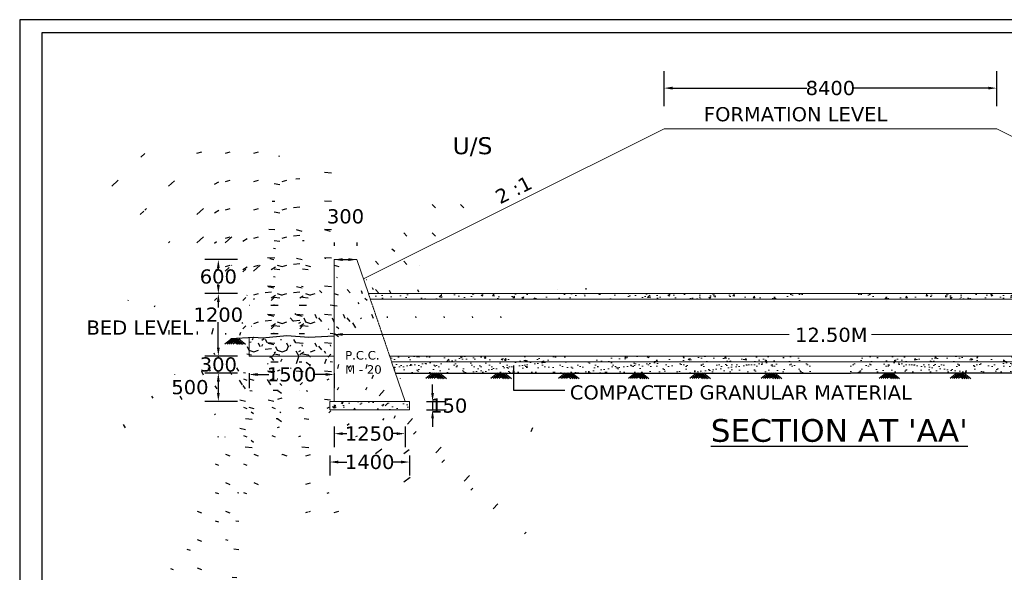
# Model space of a CAD drawing. Header units: millimetres. Extents: x -3873353856 to -3872510052, y -6657658700 to -6657311733.
# Tile 2 of 7: x -3873276950 to -3873259602, y -6657422180 to -6657412440. Entities that reach past the tile are written whole.
import ezdxf

# ---------------------------------------------------------------- set-up
doc = ezdxf.new("R2010")
doc.units = ezdxf.units.MM
doc.header["$MEASUREMENT"] = 0
doc.header["$PDMODE"] = 2
doc.linetypes.add('DASHED2', pattern=[0.375, 0.25, -0.125])
doc.layers.add('DIMENISION', color=4, linetype='Continuous', lineweight=13)
doc.layers.add('TEX', color=6, linetype='Continuous')
doc.layers.add('TEXT', color=7, linetype='Continuous')
doc.styles.get("Standard").update_dxf_attribs({"font": 'verdana.ttf', "height": 250})
doc.dimstyles.new('ISO-25', dxfattribs={"dimtxt": 200, "dimasz": 150, "dimexe": 240, "dimexo": 300, "dimgap": 0.02, "dimtad": 0, "dimtih": 1, "dimtoh": 1, "dimdec": 0, "dimdsep": 46, "dimtxsty": 'Standard', "dimcen": 150, "dimclrd": 1, "dimclre": 1, "dimclrt": 1, "dimadec": 0, "dimazin": 0, "dimtfac": 1, "dimtdec": 0, "dimtmove": 2, "dimatfit": 3, "dimfxl": 240, "dimarcsym": 0})
pattern_1 = [(49.99999999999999, (-3872838800.612178, -6657404219.906054), (358.6300913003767, -31.37606749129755), [37.5, -412.5]), (355, (-3872838800.612178, -6657404219.906054), (-69.3756668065, 376.0960668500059), [30, -330]), (100.4514, (-3872838770.726338, -6657404222.520724), (289.2546908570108, 344.7197710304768), [31.87009499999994, -350.571055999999]), (46.18420000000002, (-3872838800.612178, -6657404119.906054), (533.6205243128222, -82.75950716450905), [56.24999999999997, -618.7499999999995]), (96.63559999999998, (-3872838756.143806, -6657404126.802708), (467.3313527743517, 487.0589354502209), [47.80514399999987, -525.8564999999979]), (351.1842, (-3872838800.612178, -6657404119.906054), (467.3309725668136, 487.0593004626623), [45, -495]), (21, (-3872838750.612178, -6657404144.906054), (298.4535260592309, -201.3094453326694), [37.5, -412.5]), (326.0000000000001, (-3872838750.612178, -6657404144.906054), (121.6576659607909, 362.5750225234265), [30, -330]), (71.4514, (-3872838725.741062, -6657404161.681857), (420.111314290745, 161.2652483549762), [31.870095, -350.571056]), (37.50000000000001, (-3872838800.612178, -6657404219.906054), (6.079927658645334, 166.4469269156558), [0, -326, 0, -335, 0, -331.25]), (7.499999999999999, (-3872838800.612178, -6657404219.906054), (131.5347687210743, 197.2058559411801), [0, -191, 0, -318.5, 0, -126.25]), (327.5, (-3872838912.112178, -6657404219.906054), (266.9112180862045, -11.2774358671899), [0, -125, 0, -390, 0, -517.5]), (317.5, (-3872838962.112178, -6657404219.906054), (291.5930846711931, 50.05249116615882), [0, -162.5, 0, -259, 0, -367.5])]
pattern_2 = [(130, (-3873686532.036598, -6657404219.906054), (-358.6300913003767, -31.37606749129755), [37.5, -412.5]), (185, (-3873686532.036598, -6657404219.906054), (69.3756668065, 376.0960668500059), [30, -330]), (79.54860000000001, (-3873686561.922438, -6657404222.520724), (-289.2546908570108, 344.7197710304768), [31.870095, -350.571056]), (133.8157999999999, (-3873686532.036598, -6657404119.906054), (-533.6205243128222, -82.75950716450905), [56.25, -618.75]), (83.3644, (-3873686576.50497, -6657404126.802708), (-467.3313527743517, 487.0589354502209), [47.80514399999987, -525.8564999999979]), (188.8158, (-3873686532.036598, -6657404119.906054), (-467.3309725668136, 487.0593004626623), [44.99999999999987, -494.999999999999]), (159, (-3873686582.036598, -6657404144.906054), (-298.4535260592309, -201.3094453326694), [37.5, -412.5]), (214, (-3873686582.036598, -6657404144.906054), (-121.6576659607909, 362.5750225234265), [30, -330]), (108.5485999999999, (-3873686606.907714, -6657404161.681857), (-420.111314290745, 161.2652483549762), [31.87009499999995, -350.5710559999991]), (142.5, (-3873686532.036598, -6657404219.906054), (-6.079927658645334, 166.4469269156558), [0, -326, 0, -335, 0, -331.25]), (172.5, (-3873686532.036598, -6657404219.906054), (-131.5347687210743, 197.2058559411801), [0, -191, 0, -318.5, 0, -126.25]), (212.5, (-3873686420.536598, -6657404219.906054), (-266.9112180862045, -11.2774358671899), [0, -124.9999999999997, 0, -389.999999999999, 0, -517.499999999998]), (222.5, (-3873686370.536598, -6657404219.906054), (-291.5930846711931, 50.05249116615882), [0, -162.5, 0, -259, 0, -367.5])]

# ---------------------------------------------------------------- blocks, each defined once
blk = doc.blocks.new('*D95')
at = {"layer": 'Defpoints', "color": 0, "transparency": 16777216}
for p in [(-3873272811.54924, -6657416668.37286), (-3873273450.306907, -6657417268.37286), (-3873272811.54924, -6657417268.37286)]:
    blk.add_point(p, dxfattribs=at)
at = {"layer": 'DIMENISION', "color": 1, "lineweight": -2, "transparency": 16777216}
for p, q in [((-3873273111.54924, -6657416668.37286), (-3873273690.306907, -6657416668.37286)), ((-3873273450.306907, -6657416818.37286), (-3873273450.306907, -6657416838.231974)), ((-3873273450.306907, -6657417118.37286), (-3873273450.306907, -6657417098.513746)), ((-3873273111.54924, -6657417268.37286), (-3873273690.306907, -6657417268.37286))]:
    blk.add_line(p, q, dxfattribs=at)
at = {"layer": 'DIMENISION', "color": 1, "transparency": 16777216}
for points in [[(-3873273475.306907, -6657416818.37286), (-3873273425.306907, -6657416818.37286), (-3873273450.306907, -6657416668.37286)], [(-3873273475.306907, -6657417118.37286), (-3873273425.306907, -6657417118.37286), (-3873273450.306907, -6657417268.37286)]]:
    blk.add_solid(points, dxfattribs=at)
at = {"layer": 'DIMENISION', "color": 1, "transparency": 16777216, "insert": (-3873273450.306906, -6657416968.372861), "char_height": 250, "attachment_point": 5}
blk.add_mtext('600', dxfattribs=at)
blk = doc.blocks.new('*D96')
at = {"layer": 'Defpoints', "color": 0, "transparency": 16777216}
for p in [(-3873272811.54924, -6657417268.37286), (-3873273450.306907, -6657418368.37286), (-3873272811.54924, -6657418368.37286)]:
    blk.add_point(p, dxfattribs=at)
at = {"layer": 'DIMENISION', "color": 1, "lineweight": -2, "transparency": 16777216}
for p, q in [((-3873273111.54924, -6657417268.37286), (-3873273690.306907, -6657417268.37286)), ((-3873273450.306907, -6657417418.37286), (-3873273450.306907, -6657417510.433057)), ((-3873273450.306907, -6657418218.37286), (-3873273450.306907, -6657417770.882728)), ((-3873273111.54924, -6657418368.37286), (-3873273690.306907, -6657418368.37286))]:
    blk.add_line(p, q, dxfattribs=at)
at = {"layer": 'DIMENISION', "color": 1, "transparency": 16777216}
for points in [[(-3873273475.306907, -6657417418.37286), (-3873273425.306907, -6657417418.37286), (-3873273450.306907, -6657417268.37286)], [(-3873273475.306907, -6657418218.37286), (-3873273425.306907, -6657418218.37286), (-3873273450.306907, -6657418368.37286)]]:
    blk.add_solid(points, dxfattribs=at)
at = {"layer": 'DIMENISION', "color": 1, "transparency": 16777216, "insert": (-3873273450.306907, -6657417640.657893), "char_height": 250, "attachment_point": 5}
blk.add_mtext('1200', dxfattribs=at)
blk = doc.blocks.new('*D97')
at = {"layer": 'Defpoints', "color": 0, "transparency": 16777216}
for p in [(-3873272811.54924, -6657418368.37286), (-3873273450.306907, -6657418668.37286), (-3873272811.54924, -6657418668.37286)]:
    blk.add_point(p, dxfattribs=at)
at = {"layer": 'DIMENISION', "color": 1, "lineweight": -2, "transparency": 16777216}
for p, q in [((-3873273450.306907, -6657418218.37286), (-3873273450.306907, -6657418068.37286)), ((-3873273111.54924, -6657418368.37286), (-3873273690.306907, -6657418368.37286)), ((-3873273450.306907, -6657418368.37286), (-3873273450.306907, -6657418388.148025)), ((-3873273111.54924, -6657418668.37286), (-3873273690.306907, -6657418668.37286)), ((-3873273450.306907, -6657418668.37286), (-3873273450.306907, -6657418648.597695)), ((-3873273450.306907, -6657418818.37286), (-3873273450.306907, -6657418968.37286))]:
    blk.add_line(p, q, dxfattribs=at)
at = {"layer": 'DIMENISION', "color": 1, "transparency": 16777216}
for points in [[(-3873273475.306907, -6657418218.37286), (-3873273425.306907, -6657418218.37286), (-3873273450.306907, -6657418368.37286)], [(-3873273475.306907, -6657418818.37286), (-3873273425.306907, -6657418818.37286), (-3873273450.306907, -6657418668.37286)]]:
    blk.add_solid(points, dxfattribs=at)
at = {"layer": 'DIMENISION', "color": 1, "transparency": 16777216, "insert": (-3873273450.306906, -6657418518.372861), "char_height": 250, "attachment_point": 5}
blk.add_mtext('300', dxfattribs=at)
blk = doc.blocks.new('*D98')
at = {"layer": 'Defpoints', "color": 0, "transparency": 16777216}
for p in [(-3873272811.54924, -6657418668.37286), (-3873273450.306907, -6657419168.37286), (-3873272811.54924, -6657419168.37286)]:
    blk.add_point(p, dxfattribs=at)
at = {"layer": 'DIMENISION', "color": 1, "lineweight": -2, "transparency": 16777216}
for p, q in [((-3873273111.54924, -6657418668.37286), (-3873273690.306907, -6657418668.37286)), ((-3873273450.306907, -6657418818.37286), (-3873273450.306907, -6657419018.37286)), ((-3873273111.54924, -6657419168.37286), (-3873273690.306907, -6657419168.37286))]:
    blk.add_line(p, q, dxfattribs=at)
at = {"layer": 'DIMENISION', "color": 1, "transparency": 16777216}
for points in [[(-3873273475.306907, -6657418818.37286), (-3873273425.306907, -6657418818.37286), (-3873273450.306907, -6657418668.37286)], [(-3873273475.306907, -6657419018.37286), (-3873273425.306907, -6657419018.37286), (-3873273450.306907, -6657419168.37286)]]:
    blk.add_solid(points, dxfattribs=at)
at = {"layer": 'DIMENISION', "color": 1, "transparency": 16777216, "insert": (-3873273950.558679, -6657418918.372861), "char_height": 250, "attachment_point": 5}
blk.add_mtext('500', dxfattribs=at)
blk = doc.blocks.new('*D99')
at = {"layer": 'Defpoints', "color": 0, "transparency": 16777216}
for p in [(-3873271484.117015, -6657419822.019819), (-3873270084.117015, -6657419822.019819), (-3873271484.117015, -6657420236.154111)]:
    blk.add_point(p, dxfattribs=at)
at = {"layer": 'DIMENISION', "color": 1, "lineweight": -2, "transparency": 16777216}
for p, q in [((-3873271484.117015, -6657420122.019819), (-3873271484.117015, -6657420476.154111)), ((-3873271334.117015, -6657420236.154111), (-3873271186.672274, -6657420236.154111)), ((-3873270234.117015, -6657420236.154111), (-3873270381.561756, -6657420236.154111)), ((-3873270084.117015, -6657420122.019819), (-3873270084.117015, -6657420476.154111))]:
    blk.add_line(p, q, dxfattribs=at)
at = {"layer": 'DIMENISION', "color": 1, "transparency": 16777216}
for points in [[(-3873271334.117015, -6657420211.154111), (-3873271334.117015, -6657420261.154111), (-3873271484.117015, -6657420236.154111)], [(-3873270234.117015, -6657420211.154111), (-3873270234.117015, -6657420261.154111), (-3873270084.117015, -6657420236.154111)]]:
    blk.add_solid(points, dxfattribs=at)
at = {"layer": 'DIMENISION', "color": 1, "transparency": 16777216, "insert": (-3873270784.117015, -6657420236.154111), "char_height": 250, "attachment_point": 5}
blk.add_mtext('1400', dxfattribs=at)
blk = doc.blocks.new('*D100')
at = {"layer": 'Defpoints', "color": 0, "transparency": 16777216}
for p in [(-3873270084.117015, -6657419168.37286), (-3873270084.117015, -6657419318.37286), (-3873269676.00322, -6657419318.37286)]:
    blk.add_point(p, dxfattribs=at)
at = {"layer": 'DIMENISION', "color": 1, "lineweight": -2, "transparency": 16777216}
for p, q in [((-3873269676.00322, -6657419018.37286), (-3873269676.00322, -6657418868.37286)), ((-3873269784.117015, -6657419168.37286), (-3873269436.00322, -6657419168.37286)), ((-3873269676.00322, -6657419168.37286), (-3873269676.00322, -6657419318.37286)), ((-3873269784.117015, -6657419318.37286), (-3873269436.00322, -6657419318.37286)), ((-3873269676.00322, -6657419468.37286), (-3873269676.00322, -6657419618.37286))]:
    blk.add_line(p, q, dxfattribs=at)
at = {"layer": 'DIMENISION', "color": 1, "transparency": 16777216}
for points in [[(-3873269701.00322, -6657419018.37286), (-3873269651.00322, -6657419018.37286), (-3873269676.00322, -6657419168.37286)], [(-3873269701.00322, -6657419468.37286), (-3873269651.00322, -6657419468.37286), (-3873269676.00322, -6657419318.37286)]]:
    blk.add_solid(points, dxfattribs=at)
at = {"layer": 'DIMENISION', "color": 1, "transparency": 16777216, "insert": (-3873269391.110837, -6657419243.37286), "char_height": 250, "attachment_point": 5}
blk.add_mtext('150', dxfattribs=at)
blk = doc.blocks.new('*D101')
at = {"layer": 'Defpoints', "color": 0, "transparency": 16777216}
for p in [(-3873271409.117015, -6657419309.177767), (-3873270159.117015, -6657419309.177767), (-3873270159.117015, -6657419736.331692)]:
    blk.add_point(p, dxfattribs=at)
at = {"layer": 'DIMENISION', "color": 1, "lineweight": -2, "transparency": 16777216}
for p, q in [((-3873271409.117015, -6657419609.177767), (-3873271409.117015, -6657419976.331692)), ((-3873271259.117015, -6657419736.331692), (-3873271186.672274, -6657419736.331692)), ((-3873270309.117015, -6657419736.331692), (-3873270381.561756, -6657419736.331692)), ((-3873270159.117015, -6657419609.177767), (-3873270159.117015, -6657419976.331692))]:
    blk.add_line(p, q, dxfattribs=at)
at = {"layer": 'DIMENISION', "color": 1, "transparency": 16777216}
for points in [[(-3873271259.117015, -6657419711.331692), (-3873271259.117015, -6657419761.331692), (-3873271409.117015, -6657419736.331692)], [(-3873270309.117015, -6657419711.331692), (-3873270309.117015, -6657419761.331692), (-3873270159.117015, -6657419736.331692)]]:
    blk.add_solid(points, dxfattribs=at)
at = {"layer": 'DIMENISION', "color": 1, "transparency": 16777216, "insert": (-3873270784.117015, -6657419736.331692), "char_height": 250, "attachment_point": 5}
blk.add_mtext('1250', dxfattribs=at)
blk = doc.blocks.new('*D105')
at = {"layer": 'Defpoints', "color": 0, "transparency": 16777216}
for p in [(-3873259735.255044, -6657413646.100098), (-3873265597.393732, -6657414264.083917), (-3873259735.255044, -6657414264.083917)]:
    blk.add_point(p, dxfattribs=at)
at = {"layer": 'DIMENISION', "color": 1, "lineweight": -2, "transparency": 16777216}
for p, q in [((-3873265597.393732, -6657413964.083917), (-3873265597.393732, -6657413346.100098)), ((-3873259735.255044, -6657413964.083917), (-3873259735.255044, -6657413346.100098)), ((-3873265447.393732, -6657413646.100098), (-3873263081.975684, -6657413646.100098)), ((-3873259885.255044, -6657413646.100098), (-3873262250.673092, -6657413646.100098))]:
    blk.add_line(p, q, dxfattribs=at)
at = {"layer": 'DIMENISION', "color": 1, "transparency": 16777216}
for points in [[(-3873265447.393732, -6657413621.100098), (-3873265447.393732, -6657413671.100098), (-3873265597.393732, -6657413646.100098)], [(-3873259885.255044, -6657413621.100098), (-3873259885.255044, -6657413671.100098), (-3873259735.255044, -6657413646.100098)]]:
    blk.add_solid(points, dxfattribs=at)
at = {"layer": 'DIMENISION', "color": 1, "transparency": 16777216, "insert": (-3873262666.324388, -6657413646.100098), "char_height": 250, "attachment_point": 5}
blk.add_mtext('8400', dxfattribs=at)
blk = doc.blocks.new('*D122')
at = {"layer": 'Defpoints', "color": 0, "ltscale": 20, "transparency": 16777216}
for p in [(-3873272909.117015, -6657418368.37286), (-3873271409.117015, -6657418368.37286), (-3873271409.117015, -6657418693.37286)]:
    blk.add_point(p, dxfattribs=at)
at = {"layer": 'TEX', "color": 1, "lineweight": -2, "ltscale": 20, "transparency": 16777216}
for p, q in [((-3873272909.117015, -6657418668.37286), (-3873272909.117015, -6657418933.37286)), ((-3873272759.117015, -6657418693.37286), (-3873272561.672274, -6657418693.37286)), ((-3873271559.117015, -6657418693.37286), (-3873271756.561756, -6657418693.37286)), ((-3873271409.117015, -6657418668.37286), (-3873271409.117015, -6657418933.37286))]:
    blk.add_line(p, q, dxfattribs=at)
at = {"layer": 'TEX', "color": 1, "ltscale": 20, "transparency": 16777216}
for points in [[(-3873272759.117015, -6657418668.37286), (-3873272759.117015, -6657418718.37286), (-3873272909.117015, -6657418693.37286)], [(-3873271559.117015, -6657418668.37286), (-3873271559.117015, -6657418718.37286), (-3873271409.117015, -6657418693.37286)]]:
    blk.add_solid(points, dxfattribs=at)
at = {"layer": 'TEX', "color": 1, "ltscale": 20, "transparency": 16777216, "insert": (-3873272159.117015, -6657418693.37286), "char_height": 250, "attachment_point": 5}
blk.add_mtext('1500', dxfattribs=at)

msp = doc.modelspace()

# ---------------------------------------------------------------- hatches: boundary and pattern name
at = {"layer": 'DIMENISION'}
h = msp.add_hatch(dxfattribs=at)
h.set_pattern_fill('AR-CONC', color=0, scale=50, style=0)
h.set_pattern_definition(pattern_1)
h.paths.add_polyline_path([(-3873263024.3728, -6657417368.37286), (-3873263024.03749, -6657417268.37286), (-3873270805.117015, -6657417268.37286), (-3873270771.117015, -6657417368.37286)])
h = msp.add_hatch(dxfattribs=at)
h.set_pattern_fill('AR-CONC', color=0, scale=50, style=0)
h.set_pattern_definition(pattern_2)
h.paths.add_polyline_path([(-3873262308.611286, -6657417268.37286), (-3873262308.275975, -6657417368.37286), (-3873254561.531761, -6657417368.37286), (-3873254527.531761, -6657417268.37286)])
h = msp.add_hatch(dxfattribs=at)
h.set_pattern_fill('AR-CONC', color=0, scale=50, style=0)
h.set_pattern_definition(pattern_1)
h.paths.add_polyline_path([(-3873263018.520237, -6657418468.37286), (-3873263018.520237, -6657418368.37286), (-3873270431.117015, -6657418368.37286), (-3873270397.117015, -6657418468.37286)])
h = msp.add_hatch(dxfattribs=at)
h.set_pattern_fill('AR-SAND', color=0, scale=100, style=0)
h.set_pattern_definition([(37.50000000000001, (-3872838800.612178, -6657404219.906054), (-6.299335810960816, 192.6823769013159), [0, -152, 0, -170, 0, -162.5]), (7.499999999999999, (-3872838800.612178, -6657404219.906054), (176.9776705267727, 282.214606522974), [0, -82, 0, -137, 0, -52.5]), (327.5, (-3872838923.612178, -6657404219.906054), (311.4141861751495, 0.5659053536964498), [0, -50, 0, -180, 0, -235]), (317.5, (-3872838923.612178, -6657404219.906054), (300.6126604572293, 87.76755649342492), [0, -25, 0, -118, 0, -135])])
h.paths.add_polyline_path([(-3873263018.665564, -6657418668.37286), (-3873263018.520237, -6657418514.479846), (-3873263018.520237, -6657418468.37286), (-3873270397.117015, -6657418468.37286), (-3873270329.117015, -6657418668.37286)])
h = msp.add_hatch(dxfattribs=at)
h.set_pattern_fill('AR-CONC', color=0, scale=50, style=0)
h.set_pattern_definition(pattern_2)
h.paths.add_polyline_path([(-3873262314.128539, -6657418368.37286), (-3873262314.128539, -6657418468.37286), (-3873254935.531761, -6657418468.37286), (-3873254901.531761, -6657418368.37286)])
h = msp.add_hatch(dxfattribs=at)
h.set_pattern_fill('AR-SAND', color=0, scale=100, style=0)
h.set_pattern_definition([(142.5, (-3873686532.036598, -6657404219.906054), (6.299335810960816, 192.6823769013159), [0, -152, 0, -170, 0, -162.5]), (172.5, (-3873686532.036598, -6657404219.906054), (-176.9776705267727, 282.214606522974), [0, -82, 0, -137, 0, -52.5]), (212.5, (-3873686409.036598, -6657404219.906054), (-311.4141861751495, 0.5659053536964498), [0, -49.99999999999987, 0, -179.9999999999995, 0, -234.9999999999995]), (222.5, (-3873686409.036598, -6657404219.906054), (-300.6126604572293, 87.76755649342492), [0, -25, 0, -118, 0, -135])])
h.paths.add_polyline_path([(-3873262314.128539, -6657418514.479846), (-3873262313.983212, -6657418668.37286), (-3873255003.531761, -6657418668.37286), (-3873254935.531761, -6657418468.37286), (-3873262314.128539, -6657418468.37286)])
h = msp.add_hatch(dxfattribs=at)
h.set_pattern_fill('AR-CONC', color=0, scale=50, style=0)
h.set_pattern_definition(pattern_1)
h.paths.add_polyline_path([(-3873270084.117015, -6657419168.37286), (-3873271409.117015, -6657419168.37286), (-3873271484.117015, -6657419168.37286), (-3873271484.117015, -6657419318.37286), (-3873270084.117015, -6657419318.37286)])
at = {"layer": 'TEX', "ltscale": 20}
h = msp.add_hatch(dxfattribs=at)
h.set_pattern_fill('GRAVEL', color=5, scale=500)
h.set_pattern_definition([(228.012787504, (47530, 300), (-4000.000000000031, -4500.000000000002), [67.268, -6659.54402353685]), (184.969740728, (47485, 250), (5999.999999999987, 500.0000000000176), [115.434, -11427.962380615]), (132.510447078, (47370, 240), (5000.000000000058, -5499.999999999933), [81.394, -8058.01629804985]), (267.273689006, (47175, 115), (500.0000000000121, 10000.00000000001), [105.1189999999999, -10406.77902081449]), (292.833654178, (47170, 10), (-2499.999999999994, 6000.000000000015), [103.0774999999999, -10204.68656404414]), (357.273689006, (47210, -85), (-10000.00000000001, 500.0000000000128), [105.1189999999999, -10406.77902081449]), (37.6942404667, (47315, -90), (-6499.999999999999, -4999.999999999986), [139.0145, -13762.424274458]), (72.2553283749, (47425, -5), (3500.000000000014, 11000), [131.2439999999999, -12993.16074840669]), (121.429565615, (47465, 120), (-4000.00000000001, 6499.999999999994), [105.475, -10442.0365548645]), (175.236358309, (47410, 210), (5499.999999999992, -500.000000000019), [120.416, -5900.38128939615]), (222.397437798, (47290, 220), (-5999.999999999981, -5499.999999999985), [155.724, -15416.68750239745]), (138.814074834, (47670, 110), (-3500.000000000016, 3000), [53.15049999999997, -5261.922406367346]), (171.46923439, (47630, 145), (6499.999999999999, -999.9999999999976), [101.1185, -10010.7557080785]), (225, (47530, 160), (-5.551115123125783e-14, -499.9999999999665), [70.7105, -636.39628118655]), (203.198590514, (47495, 220), (2499.999999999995, 999.9999999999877), [38.079, -3769.80755293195]), (291.801409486, (47460, 205), (-499.999999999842, 1500.000000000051), [53.85149999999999, -2638.73090356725]), (30.96375653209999, (47480, 155), (1500.000000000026, 999.9999999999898), [87.46449999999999, -2828.011447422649]), (161.565051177, (47555, 200), (1000.000000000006, -499.9999999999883), [63.24549999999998, -1517.893330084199]), (16.389540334, (47170, 205), (4999.999999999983, 1500.000000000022), [88.6, -8771.4225733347]), (70.3461759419, (47255, 230), (-2000.00000000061, -5500.000000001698), [74.3305, -7358.7038736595]), (293.198590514, (47555, 300), (-999.9999999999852, 2499.999999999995), [76.1575, -3731.72905293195]), (343.610459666, (47585, 230), (-4999.999999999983, 1500.000000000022), [88.59999999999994, -8771.422573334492]), (339.44395478, (47170, -105), (-2500.000000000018, 1000.000000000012), [85.43999999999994, -4186.561872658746]), (294.775140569, (47250, -135), (-2500.000000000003, 5500.000000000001), [71.589, -7087.321531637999]), (66.8014094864, (47560, -200), (999.9999999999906, 2499.999999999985), [76.1575, -3731.72905293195]), (17.3540246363, (47590, -130), (-6499.999999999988, -1999.999999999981), [83.8155, -8297.71180712]), (69.44395478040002, (47315, -200), (-1000.000000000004, -2499.999999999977), [42.71999999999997, -4229.281872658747]), (101.309932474, (47530, -200), (-499.9999999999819, 2000.000000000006), [25.495, -2524.0147567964]), (165.963756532, (47525, -175), (1499.999999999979, -500.0000000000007), [103.0775, -1958.47531280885]), (186.009005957, (47425, -150), (5000.000000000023, 499.9999999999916), [95.525, -9456.9615872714]), (303.690067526, (47480, 110), (-499.9999999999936, 999.999999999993), [72.11099999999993, -1730.664637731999]), (353.157226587, (47520, 50), (8500.000000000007, -1000.000000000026), [125.897, -12463.78131201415]), (60.9453959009, (47645, 35), (-1999.999999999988, -3499.999999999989), [51.47799999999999, -5096.3370704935]), (90, (47670, 80), (-499.9999999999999, 500), [30, -470]), (120.256437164, (47415, -135), (2000.000000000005, -3500.000000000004), [69.46199999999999, -6876.759994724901]), (48.01278750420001, (47380, -75), (4000, 4499.999999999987), [134.536, -6592.276023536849]), (0, (47470, 25), (500, 500), [130, -370]), (325.3048464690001, (47600, 25), (5000.000000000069, -3499.999999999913), [79.05699999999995, -7826.637150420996]), (254.054604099, (47665, -20), (-500.0000000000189, -2000.000000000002), [72.801, -3567.25394464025]), (207.645975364, (47645, -90), (-9499.999999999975, -5000.000000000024), [118.5325, -11734.7370911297]), (175.42607874, (47540, -145), (-6499.999999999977, 500.0000000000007), [125.3995, -12414.53670398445])])
h.paths.add_polyline_path([(-3873272671.591397, -6657418053.870301), (-3873272826.323025, -6657418043.888981), (-3873272909.117015, -6657418047.791363), (-3873272909.117015, -6657418368.37286), (-3873271409.117015, -6657418368.37286), (-3873271409.117015, -6657418020), (-3873271854.791009, -6657418044.114915), (-3873272244.342336, -6657418011.0625)])

# ---------------------------------------------------------------- linework, layer by layer
at = {"layer": 'DIMENISION', "color": 0}
for p, q in [((-3873265597.393732, -6657414362.511218), (-3873270892.877699, -6657417010.253201)), ((-3873265597.393732, -6657414362.511218), (-3873259735.255044, -6657414362.511218)), ((-3873263025.710787, -6657414362.511218), (-3873265597.393732, -6657414362.511218)), ((-3873259735.255044, -6657414362.511218), (-3873254439.771077, -6657417010.253201)), ((-3873271409.117015, -6657416668.37286), (-3873271009.117015, -6657416668.37286)), ((-3873271409.117015, -6657416668.37286), (-3873271409.117015, -6657417268.37286)), ((-3873270805.117015, -6657417268.37286), (-3873271009.117015, -6657416668.37286)), ((-3873271409.117015, -6657417268.37286), (-3873271409.117015, -6657417368.37286)), ((-3873270805.117015, -6657417268.37286), (-3873254527.531761, -6657417268.37286)), ((-3873271409.117015, -6657417368.37286), (-3873271409.117015, -6657418368.37286)), ((-3873270771.117015, -6657417368.37286), (-3873254561.531761, -6657417368.37286)), ((-3873272909.117015, -6657418047.791363), (-3873272909.117015, -6657418368.37286)), ((-3873272909.117015, -6657418368.37286), (-3873271409.117015, -6657418368.37286)), ((-3873271409.117015, -6657418368.37286), (-3873271409.117015, -6657419018.37286)), ((-3873270431.117015, -6657418368.37286), (-3873254901.531761, -6657418368.37286)), ((-3873270159.117015, -6657419168.37286), (-3873270397.117015, -6657418468.37286)), ((-3873270397.117015, -6657418468.37286), (-3873254935.531761, -6657418468.37286)), ((-3873271409.117015, -6657419018.37286), (-3873271409.117015, -6657419168.37286)), ((-3873271409.117015, -6657419168.37286), (-3873271484.117015, -6657419168.37286)), ((-3873271484.117015, -6657419168.37286), (-3873271484.117015, -6657419318.37286)), ((-3873271409.117015, -6657419168.37286), (-3873270084.117015, -6657419168.37286)), ((-3873270084.117015, -6657419168.37286), (-3873270159.117015, -6657419168.37286)), ((-3873270084.117015, -6657419318.37286), (-3873270084.117015, -6657419168.37286)), ((-3873271484.117015, -6657419318.37286), (-3873270084.117015, -6657419318.37286))]:
    msp.add_line(p, q, dxfattribs=at)
at = {"layer": 'DIMENISION', "color": 0, "linetype": 'DASHED2', "ltscale": 4}
msp.add_line((-3873270397.117015, -6657418468.37286), (-3873270805.117015, -6657417268.37286), dxfattribs=at)
at = {"layer": 'DIMENISION', "color": 1}
for p, q in [((-3873271409.117015, -6657417687.557138), (-3873271409.117015, -6657417747.557138)), ((-3873271259.117015, -6657417987.557138), (-3873263389.984415, -6657417987.557138)), ((-3873254073.531761, -6657417987.557138), (-3873261942.664361, -6657417987.557138))]:
    msp.add_line(p, q, dxfattribs=at)
msp.add_solid([(-3873271259.117015, -6657417962.557138), (-3873271259.117015, -6657418012.557138), (-3873271409.117015, -6657417987.557138)], dxfattribs=at)
at = {"layer": 'TEX', "color": 1, "ltscale": 20}
for p, q in [((-3873271409.117015, -6657416368.37286), (-3873271409.117015, -6657416428.37286)), ((-3873271009.117015, -6657416368.37286), (-3873271009.117015, -6657416428.37286)), ((-3873271259.117015, -6657416668.37286), (-3873271159.117015, -6657416668.37286))]:
    msp.add_line(p, q, dxfattribs=at)
at = {"layer": 'TEX', "color": 0, "ltscale": 20}
for p, q in [((-3873273215.200378, -6657418062.996414), (-3873273332.85727, -6657418160)), ((-3873273175.882877, -6657418062.996415), (-3873273293.539768, -6657418160)), ((-3873273144.958999, -6657418062.996414), (-3873273262.615891, -6657418160)), ((-3873273231.71152, -6657418062.996414), (-3873273114.054628, -6657418160)), ((-3873273110.169637, -6657418062.996414), (-3873273227.826529, -6657418160)), ((-3873273193.884992, -6657418062.996414), (-3873273076.228099, -6657418160)), ((-3873273072.343108, -6657418062.996414), (-3873273190, -6657418160)), ((-3873273159.095629, -6657418062.996414), (-3873273041.438738, -6657418160)), ((-3873273128.171751, -6657418062.996415), (-3873273010.51486, -6657418160)), ((-3873273088.85425, -6657418062.996414), (-3873272971.197359, -6657418160)), ((-3873270329.117015, -6657418668.37286), (-3873262313.983212, -6657418668.37286)), ((-3873269674.632241, -6657418669.674863), (-3873269792.289133, -6657418766.678449)), ((-3873269635.31474, -6657418669.674864), (-3873269752.971631, -6657418766.678449)), ((-3873269604.390862, -6657418669.674863), (-3873269722.047754, -6657418766.678449)), ((-3873269691.143383, -6657418669.674863), (-3873269573.486491, -6657418766.678449)), ((-3873269569.6015, -6657418669.674863), (-3873269687.258392, -6657418766.678449)), ((-3873269653.316854, -6657418669.674863), (-3873269535.659962, -6657418766.678449)), ((-3873269531.774971, -6657418669.674863), (-3873269649.431863, -6657418766.678449)), ((-3873269618.527492, -6657418669.674863), (-3873269500.870601, -6657418766.678449)), ((-3873269587.603614, -6657418669.674864), (-3873269469.946723, -6657418766.678449)), ((-3873269548.286113, -6657418669.674863), (-3873269430.629221, -6657418766.678449)), ((-3873268528.831532, -6657418669.674863), (-3873268646.488423, -6657418766.678449)), ((-3873268489.51403, -6657418669.674864), (-3873268607.170921, -6657418766.678449)), ((-3873268458.590153, -6657418669.674863), (-3873268576.247045, -6657418766.678449)), ((-3873268545.342674, -6657418669.674863), (-3873268427.685781, -6657418766.678449)), ((-3873268423.80079, -6657418669.674863), (-3873268541.457683, -6657418766.678449)), ((-3873268507.516145, -6657418669.674863), (-3873268389.859252, -6657418766.678449)), ((-3873268385.974262, -6657418669.674863), (-3873268503.631153, -6657418766.678449)), ((-3873268472.726783, -6657418669.674863), (-3873268355.069891, -6657418766.678449)), ((-3873268441.802905, -6657418669.674864), (-3873268324.146013, -6657418766.678449)), ((-3873268402.485404, -6657418669.674863), (-3873268284.828512, -6657418766.678449)), ((-3873267339.597919, -6657418669.674863), (-3873267457.25481, -6657418766.678449)), ((-3873267300.280417, -6657418669.674864), (-3873267417.937308, -6657418766.678449)), ((-3873267269.35654, -6657418669.674863), (-3873267387.013432, -6657418766.678449)), ((-3873267356.109061, -6657418669.674863), (-3873267238.452168, -6657418766.678449)), ((-3873267234.567177, -6657418669.674863), (-3873267352.22407, -6657418766.678449)), ((-3873267318.282532, -6657418669.674863), (-3873267200.625639, -6657418766.678449)), ((-3873267196.740649, -6657418669.674863), (-3873267314.39754, -6657418766.678449)), ((-3873267283.49317, -6657418669.674863), (-3873267165.836278, -6657418766.678449)), ((-3873267252.569292, -6657418669.674864), (-3873267134.9124, -6657418766.678449)), ((-3873267213.251791, -6657418669.674863), (-3873267095.594899, -6657418766.678449)), ((-3873266107.116747, -6657418669.674863), (-3873266224.773639, -6657418766.678449)), ((-3873266067.799246, -6657418669.674864), (-3873266185.456137, -6657418766.678449)), ((-3873266036.875368, -6657418669.674863), (-3873266154.53226, -6657418766.678449)), ((-3873266123.627889, -6657418669.674863), (-3873266005.970997, -6657418766.678449)), ((-3873266002.086006, -6657418669.674863), (-3873266119.742898, -6657418766.678449)), ((-3873266085.801361, -6657418669.674863), (-3873265968.144468, -6657418766.678449)), ((-3873265964.259477, -6657418669.674863), (-3873266081.916369, -6657418766.678449)), ((-3873266051.011998, -6657418669.674863), (-3873265933.355107, -6657418766.678449)), ((-3873266020.08812, -6657418669.674864), (-3873265902.431229, -6657418766.678449)), ((-3873265980.770619, -6657418669.674863), (-3873265863.113728, -6657418766.678449)), ((-3873265022.681234, -6657418669.674863), (-3873265140.338126, -6657418766.678449)), ((-3873264983.363733, -6657418669.674864), (-3873265101.020624, -6657418766.678449)), ((-3873264952.439855, -6657418669.674863), (-3873265070.096747, -6657418766.678449)), ((-3873265039.192376, -6657418669.674863), (-3873264921.535484, -6657418766.678449)), ((-3873264917.650493, -6657418669.674863), (-3873265035.307385, -6657418766.678449)), ((-3873265001.365848, -6657418669.674863), (-3873264883.708955, -6657418766.678449)), ((-3873264879.823964, -6657418669.674863), (-3873264997.480856, -6657418766.678449)), ((-3873264966.576485, -6657418669.674863), (-3873264848.919594, -6657418766.678449)), ((-3873264935.652607, -6657418669.674864), (-3873264817.995716, -6657418766.678449)), ((-3873264896.335106, -6657418669.674863), (-3873264778.678215, -6657418766.678449)), ((-3873263767.493026, -6657418669.674863), (-3873263885.149918, -6657418766.678449)), ((-3873263728.175524, -6657418669.674864), (-3873263845.832416, -6657418766.678449)), ((-3873263697.251647, -6657418669.674863), (-3873263814.908538, -6657418766.678449)), ((-3873263784.004168, -6657418669.674863), (-3873263666.347275, -6657418766.678449)), ((-3873263662.462284, -6657418669.674863), (-3873263780.119176, -6657418766.678449)), ((-3873263746.177639, -6657418669.674863), (-3873263628.520747, -6657418766.678449)), ((-3873263624.635756, -6657418669.674863), (-3873263742.292647, -6657418766.678449)), ((-3873263711.388277, -6657418669.674863), (-3873263593.731385, -6657418766.678449)), ((-3873263680.464399, -6657418669.674864), (-3873263562.807508, -6657418766.678449)), ((-3873263641.146897, -6657418669.674863), (-3873263523.490006, -6657418766.678449)), ((-3873255003.531761, -6657418668.37286), (-3873262313.983212, -6657418668.37286)), ((-3873261691.501879, -6657418669.674863), (-3873261809.15877, -6657418766.678449)), ((-3873261652.184377, -6657418669.674864), (-3873261769.841269, -6657418766.678449)), ((-3873261621.260499, -6657418669.674863), (-3873261738.917391, -6657418766.678449)), ((-3873261708.013021, -6657418669.674863), (-3873261590.356129, -6657418766.678449)), ((-3873261586.471137, -6657418669.674863), (-3873261704.128029, -6657418766.678449)), ((-3873261670.186492, -6657418669.674863), (-3873261552.5296, -6657418766.678449)), ((-3873261548.644608, -6657418669.674863), (-3873261666.301501, -6657418766.678449)), ((-3873261635.39713, -6657418669.674863), (-3873261517.740238, -6657418766.678449)), ((-3873261604.473252, -6657418669.674864), (-3873261486.81636, -6657418766.678449)), ((-3873261565.15575, -6657418669.674863), (-3873261447.498858, -6657418766.678449)), ((-3873260436.31367, -6657418669.674863), (-3873260553.970562, -6657418766.678449)), ((-3873260396.996168, -6657418669.674864), (-3873260514.65306, -6657418766.678449)), ((-3873260366.07229, -6657418669.674863), (-3873260483.729182, -6657418766.678449)), ((-3873260452.824811, -6657418669.674863), (-3873260335.16792, -6657418766.678449)), ((-3873260331.282928, -6657418669.674863), (-3873260448.939821, -6657418766.678449)), ((-3873260414.998283, -6657418669.674863), (-3873260297.341391, -6657418766.678449)), ((-3873260293.456399, -6657418669.674863), (-3873260411.113292, -6657418766.678449)), ((-3873260380.20892, -6657418669.674863), (-3873260262.552029, -6657418766.678449)), ((-3873260349.285043, -6657418669.674864), (-3873260231.628152, -6657418766.678449)), ((-3873260309.967541, -6657418669.674863), (-3873260192.31065, -6657418766.678449))]:
    msp.add_line(p, q, dxfattribs=at)
at = {"layer": 'TEX', "ltscale": 20}
for points in [[(-3873236270, -6657412440), (-3873276950, -6657412440), (-3873276950, -6657431920), (-3873236270, -6657431920)], [(-3873236520, -6657412670), (-3873276560, -6657412670), (-3873276560, -6657431600), (-3873236520, -6657431600)]]:
    msp.add_lwpolyline(points, close=True, dxfattribs=at)
at = {"layer": 'TEX', "color": 0, "ltscale": 20}
msp.add_lwpolyline([(-3873271409.117014, -6657418020), (-3873271854.791009, -6657418044.114915), (-3873272244.342336, -6657418011.0625), (-3873272671.591397, -6657418053.870301), (-3873272826.323025, -6657418043.888981), (-3873273231.71152, -6657418062.996414)], dxfattribs=at)
at = {"layer": 'TEX', "color": 1, "ltscale": 20}
for points in [[(-3873271259.117015, -6657416643.37286), (-3873271259.117015, -6657416693.37286), (-3873271409.117015, -6657416668.37286)], [(-3873271159.117015, -6657416643.37286), (-3873271159.117015, -6657416693.37286), (-3873271009.117015, -6657416668.37286)]]:
    msp.add_solid(points, dxfattribs=at)

# ---------------------------------------------------------------- texts
at = {"layer": 'DIMENISION', "color": 1}
msp.add_text('12.50M', height=250, dxfattribs=at).set_placement((-3873263289.429522, -6657418118.61278))
at = {"layer": 'DIMENISION', "color": 0, "attachment_point": 1}
for s, insert, char_height, width in [('FORMATION LEVEL ', (-3873264895.230713, -6657413980.7515), 250, 8026.189596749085), ('U/S', (-3873269322.793931, -6657414510.947114), 300, 9962.381263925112), ('P.C.C.\\PM - 20', (-3873271216.498836, -6657418279.694683), 150, 1977.94367561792), ('COMPACTED GRANULAR MATERIAL', (-3873267256.894389, -6657418884.6466), 250, 7168.412278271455)]:
    msp.add_mtext(s, dxfattribs=dict(at, insert=insert, char_height=char_height, width=width))
at = {"layer": 'DIMENISION', "color": 0, "insert": (-3873268600.963408, -6657415473.742897), "char_height": 250, "width": 4981.190631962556, "attachment_point": 1, "rotation": 26.56505117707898}
msp.add_mtext('2 :1', dxfattribs=at)
at = {"layer": 'TEX', "color": 1, "ltscale": 20, "insert": (-3873271209.117015, -6657415907.879314), "char_height": 250, "attachment_point": 5}
msp.add_mtext('300', dxfattribs=at)
at = {"layer": 'TEX', "color": 0, "ltscale": 20, "insert": (-3873275772.108968, -6657417741.216985), "char_height": 250, "width": 1977.94367561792, "attachment_point": 1}
msp.add_mtext('BED LEVEL', dxfattribs=at)
at = {"layer": 'TEXT', "color": 0}
msp.add_text("%%USECTION AT 'AA'", height=400, dxfattribs=at).set_placement((-3873264774.821266, -6657419879.30061))

# ---------------------------------------------------------------- dimensions: what is measured, and where the dimension line sits
at = {"layer": 'DIMENISION', "color": 0}
dim = msp.add_linear_dim(base=(-3873259735.255044, -6657413646.100098), p1=(-3873265597.393732, -6657414264.083917), p2=(-3873259735.255044, -6657414264.083917), text='8400', dimstyle='ISO-25', override={"dimexe": 300, "dimexo": 300}, dxfattribs=at)
dim.commit()
dim.dimension.update_dxf_attribs({"geometry": '*D105', "text_midpoint": (-3873262666.324388, -6657413646.100098)})
for base, p1, p2, picture, middle in [((-3873273450.306907, -6657417268.37286), (-3873272811.54924, -6657416668.37286), (-3873272811.54924, -6657417268.37286), '*D95', (-3873273450.306906, -6657416968.372861)), ((-3873273450.306907, -6657418668.37286), (-3873272811.54924, -6657418368.37286), (-3873272811.54924, -6657418668.37286), '*D97', (-3873273450.306906, -6657418518.372861)), ((-3873273450.306907, -6657419168.37286), (-3873272811.54924, -6657418668.37286), (-3873272811.54924, -6657419168.37286), '*D98', (-3873273950.558679, -6657418918.372861))]:
    dim = msp.add_linear_dim(base=base, p1=p1, p2=p2, angle=90, dimstyle='ISO-25', dxfattribs=at)
    dim.commit()
    dim.dimension.update_dxf_attribs({"geometry": picture, "text_midpoint": middle})
dim = msp.add_linear_dim(base=(-3873273450.306907, -6657418368.37286), p1=(-3873272811.54924, -6657417268.37286), p2=(-3873272811.54924, -6657418368.37286), angle=90, text='1200', dimstyle='ISO-25', dxfattribs=at)
dim.commit()
dim.dimension.update_dxf_attribs({"geometry": '*D96', "text_midpoint": (-3873273450.306907, -6657417640.657893), "dimtype": 160})
dim = msp.add_linear_dim(base=(-3873269676.00322, -6657419318.37286), p1=(-3873270084.117015, -6657419168.37286), p2=(-3873270084.117015, -6657419318.37286), angle=90, dimstyle='ISO-25', dxfattribs=at)
dim.commit()
dim.dimension.update_dxf_attribs({"geometry": '*D100', "text_midpoint": (-3873269391.110837, -6657419243.37286), "dimtype": 160})
for base, p1, p2, picture, middle in [((-3873270159.117015, -6657419736.331692), (-3873271409.117015, -6657419309.177767), (-3873270159.117015, -6657419309.177767), '*D101', (-3873270784.117015, -6657419736.331692)), ((-3873271484.117015, -6657420236.154111), (-3873270084.117015, -6657419822.019819), (-3873271484.117015, -6657419822.019819), '*D99', (-3873270784.117015, -6657420236.154111))]:
    dim = msp.add_linear_dim(base=base, p1=p1, p2=p2, dimstyle='ISO-25', dxfattribs=at)
    dim.commit()
    dim.dimension.update_dxf_attribs({"geometry": picture, "text_midpoint": middle})
at = {"layer": 'TEX', "ltscale": 20}
dim = msp.add_linear_dim(base=(-3873271409.117015, -6657418693.37286), p1=(-3873272909.117015, -6657418368.37286), p2=(-3873271409.117015, -6657418368.37286), dimstyle='ISO-25', override={"dimfxl": 300}, dxfattribs=at)
dim.commit()
dim.dimension.update_dxf_attribs({"geometry": '*D122', "text_midpoint": (-3873272159.117015, -6657418693.37286)})

# ---------------------------------------------------------------- leaders
at = {"layer": 'DIMENISION', "color": 0}
msp.add_leader([(-3873268247.912922, -6657418535.717602), (-3873268247.912922, -6657418971.39187), (-3873267346.54248, -6657418971.39187)], dimstyle='ISO-25', override={"dimgap": 0.02, "dimtad": 0}, dxfattribs=at)

doc.saveas('drawing.dxf')
